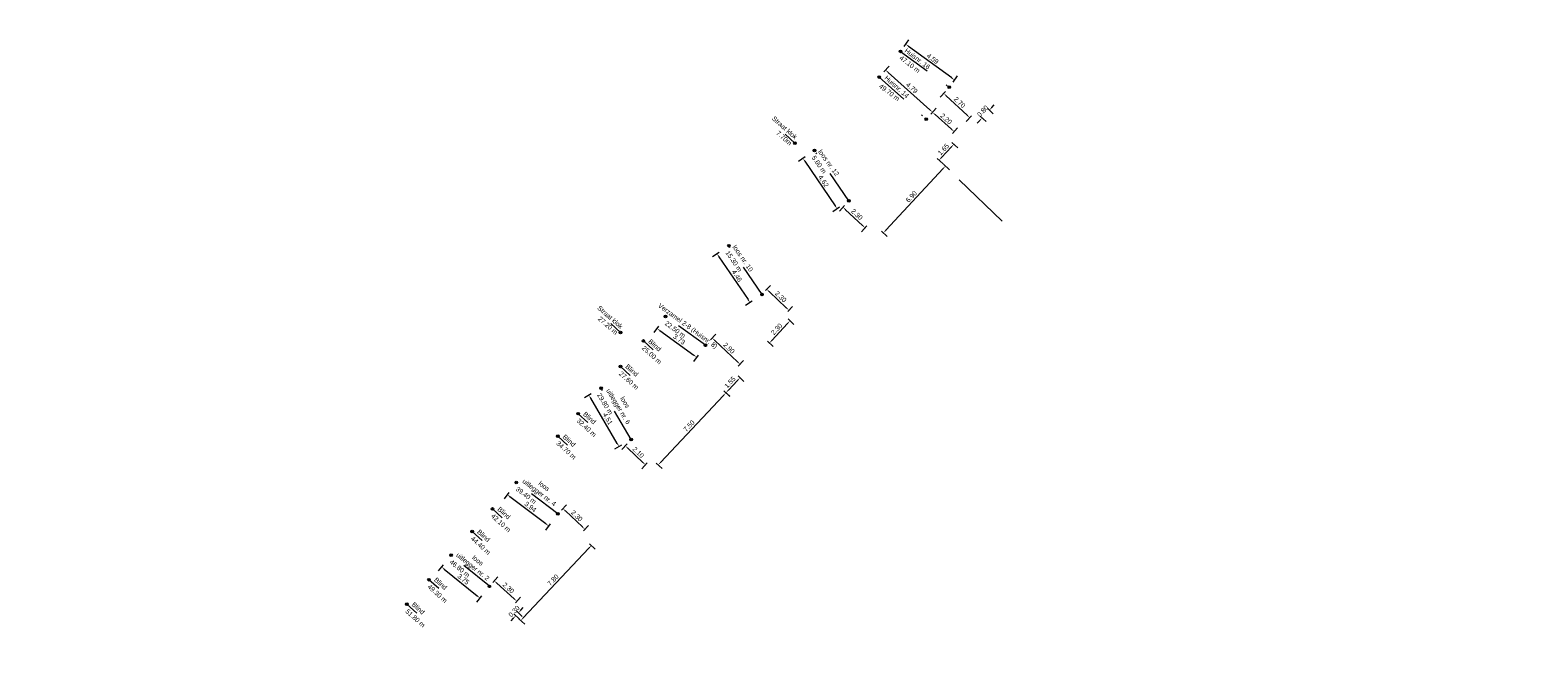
# Model space of a CAD drawing. Header units: inches. Extents: x 0 to 191500, y 0 to 342750.
# Tile 74 of 256: x 186036 to 186151, y 330606 to 330653. Entities that reach past the tile are written whole.
import ezdxf

# ---------------------------------------------------------------- set-up
doc = ezdxf.new("R2010")
doc.units = ezdxf.units.IN
doc.header["$MEASUREMENT"] = 0
doc.linetypes.add('RI-HWA_KOLKAANSLUITING', pattern=[4.3, 2.5, -1.8])
doc.linetypes.add('RI-VWA_HUISAANSLUITING', pattern=[6.1, 2.5, -1.8, 0, -1.8])
doc.layers.get('0').update_dxf_attribs({"lineweight": 20})
doc.layers.get('DefPoints').update_dxf_attribs({"lineweight": 20})
for name, color, linetype, lineweight in [('ECW', 150, 'Continuous', 20), ('N-WE-RI-HWA-MAATVOERING-T25', 151, 'Continuous', 20), ('N-WE-RI-HWA_KOLKAANSLUITING', 150, 'RI-HWA_KOLKAANSLUITING', 20), ('N-WE-RI-INLAAT', 7, 'Continuous', 20), ('N-WE-RI-VWA-MAATVOERING-T25', 30, 'Continuous', 20), ('N-WE-RI-VWA_HUISAANSLUITING', 20, 'RI-VWA_HUISAANSLUITING', 20), ('N-WE-RI-VWA_RIOOLPUT_ONTSTOPPINGSPUT-G', 30, 'Continuous', 20), ('Tekst algemeen', 7, 'Continuous', 20)]:
    doc.layers.add(name, color=color, linetype=linetype, lineweight=lineweight)
doc.styles.add('Museo', font='txt')
doc.styles.add('Verdana', font='arial.ttf')
doc.dimstyles.new('NLCS-T18-Schrap-ANNOTATIVE-STRAAL', dxfattribs={"dimtxt": 1.8, "dimasz": 1.35, "dimexe": 2, "dimexo": 2, "dimgap": 0.7, "dimtad": 1, "dimlfac": -1, "dimzin": 0, "dimdsep": 46, "dimtxsty": 'Standard', "dimcen": 2.5, "dimdle": 2, "dimclrd": 256, "dimclre": 256, "dimclrt": 256, "dimadec": 0, "dimazin": 0, "dimtfac": 1, "dimtofl": 0, "dimtmove": 0, "dimatfit": 3, "dimldrblk": 'NONE', "dimfxl": 1, "dimfxlon": 1, "dimtolj": 1, "dimtzin": 0, "dimlwd": 18, "dimlwe": 18, "dimarcsym": 0})
doc.dimstyles.new('Waterblock1OP1', dxfattribs={"dimscale": 3, "dimtxt": 30, "dimasz": 20, "dimexe": 2, "dimexo": 1, "dimgap": 5, "dimtad": 1, "dimdec": 1, "dimdsep": 46, "dimtxsty": 'Verdana', "dimcen": -10, "dimse1": 1, "dimse2": 1, "dimadec": 0, "dimazin": 0, "dimtfac": 1, "dimtdec": 1, "dimtmove": 1, "dimatfit": 3, "dimfxl": 1, "dimtolj": 1, "dimtzin": 0, "dimarcsym": 0})
picture_1 = doc.add_image_def('image1.ecw', size_in_pixel=(220000, 285000))

# ---------------------------------------------------------------- blocks, each defined once
blk = doc.blocks.new('*D4278')
at = {"layer": 'DefPoints', "color": 0, "transparency": 16777216}
for p in [(186072.96, 330609.17), (186072.75, 330608.95), (186073.44, 330608.71)]:
    blk.add_point(p, dxfattribs=at)
at = {"layer": 'N-WE-RI-VWA-MAATVOERING-T25', "lineweight": 18, "transparency": 16777216}
for p, q in [((186073.63, 330608.9), (186073.81, 330609.1)), ((186073.05, 330608.29), (186072.87, 330608.1)), ((186073.09, 330608.63), (186073.53, 330608.22)), ((186073.3, 330608.85), (186073.73, 330608.43))]:
    blk.add_line(p, q, dxfattribs=at)
at = {"layer": 'N-WE-RI-VWA-MAATVOERING-T25', "transparency": 16777216}
for points in [[(186073.02, 330608.32), (186073.09, 330608.26), (186073.24, 330608.49)], [(186073.6, 330608.94), (186073.66, 330608.87), (186073.44, 330608.71)]]:
    blk.add_solid(points, dxfattribs=at)
at = {"layer": 'N-WE-RI-VWA-MAATVOERING-T25', "transparency": 16777216, "insert": (186073.11, 330608.82), "char_height": 0.36, "attachment_point": 5, "rotation": 46.6915}
blk.add_mtext('\\A1;0.30', dxfattribs=at)
blk = doc.blocks.new('_None')
blk = doc.blocks.new('*D4279')
at = {"layer": 'DefPoints', "color": 0, "transparency": 16777216}
for p in [(186071.24, 330610.71), (186072.95, 330609.17), (186073.32, 330609.58)]:
    blk.add_point(p, dxfattribs=at)
at = {"layer": 'N-WE-RI-VWA-MAATVOERING-T25', "lineweight": 18, "transparency": 16777216}
for p, q in [((186071.51, 330611.01), (186071.88, 330611.42)), ((186071.81, 330610.94), (186073.12, 330609.77)), ((186073.22, 330609.47), (186073.59, 330609.88))]:
    blk.add_line(p, q, dxfattribs=at)
at = {"layer": 'N-WE-RI-VWA-MAATVOERING-T25', "transparency": 16777216}
for points in [[(186071.84, 330610.98), (186071.78, 330610.91), (186071.61, 330611.12)], [(186073.15, 330609.8), (186073.09, 330609.73), (186073.32, 330609.58)]]:
    blk.add_solid(points, dxfattribs=at)
at = {"layer": 'N-WE-RI-VWA-MAATVOERING-T25', "transparency": 16777216, "insert": (186072.68, 330610.59), "char_height": 0.36, "attachment_point": 5, "rotation": 318.0526}
blk.add_mtext('\\A1;2.30', dxfattribs=at)
blk = doc.blocks.new('*D4280')
at = {"layer": 'DefPoints', "color": 0, "transparency": 16777216}
for p in [(186068.33, 330613.07), (186071.24, 330610.71), (186070.52, 330609.82)]:
    blk.add_point(p, dxfattribs=at)
at = {"layer": 'N-WE-RI-VWA-MAATVOERING-T25', "lineweight": 18, "transparency": 16777216}
for p, q in [((186067.74, 330612.34), (186067.36, 330611.88)), ((186067.82, 330612.02), (186070.31, 330609.99)), ((186070.64, 330609.98), (186070.27, 330609.51))]:
    blk.add_line(p, q, dxfattribs=at)
at = {"layer": 'N-WE-RI-VWA-MAATVOERING-T25', "transparency": 16777216}
for points in [[(186067.85, 330612.05), (186067.79, 330611.98), (186067.61, 330612.19)], [(186070.34, 330610.03), (186070.28, 330609.96), (186070.52, 330609.82)]]:
    blk.add_solid(points, dxfattribs=at)
at = {"layer": 'N-WE-RI-VWA-MAATVOERING-T25', "transparency": 16777216, "insert": (186069.27, 330611.25), "char_height": 0.36, "attachment_point": 5, "rotation": 320.8771}
blk.add_mtext('\\A1;3.75', dxfattribs=at)
blk = doc.blocks.new('*D4281')
at = {"layer": 'DefPoints', "color": 0, "transparency": 16777216}
for p in [(186078.09, 330614.63), (186078.97, 330613.81), (186072.75, 330608.95)]:
    blk.add_point(p, dxfattribs=at)
at = {"layer": 'N-WE-RI-VWA-MAATVOERING-T25', "lineweight": 18, "transparency": 16777216}
for p, q in [((186078.82, 330613.94), (186079.26, 330613.53)), ((186073.81, 330608.32), (186078.78, 330613.61)), ((186073.48, 330608.26), (186073.92, 330607.85))]:
    blk.add_line(p, q, dxfattribs=at)
at = {"layer": 'N-WE-RI-VWA-MAATVOERING-T25', "transparency": 16777216}
for points in [[(186078.75, 330613.64), (186078.82, 330613.58), (186078.97, 330613.81)], [(186073.78, 330608.35), (186073.84, 330608.29), (186073.62, 330608.13)]]:
    blk.add_solid(points, dxfattribs=at)
at = {"layer": 'N-WE-RI-VWA-MAATVOERING-T25', "transparency": 16777216, "insert": (186076.06, 330611.19), "char_height": 0.36, "attachment_point": 5, "rotation": 46.7466}
blk.add_mtext('\\A1;7.80', dxfattribs=at)
blk = doc.blocks.new('*D4282')
at = {"layer": 'DefPoints', "color": 0, "transparency": 16777216}
for p in [(186076.43, 330616.2), (186076.8, 330616.6), (186078.1, 330614.63)]:
    blk.add_point(p, dxfattribs=at)
at = {"layer": 'N-WE-RI-VWA-MAATVOERING-T25', "lineweight": 18, "transparency": 16777216}
for p, q in [((186076.7, 330616.49), (186077.07, 330616.89)), ((186078.28, 330615.21), (186077, 330616.42)), ((186078.37, 330614.92), (186078.75, 330615.32))]:
    blk.add_line(p, q, dxfattribs=at)
at = {"layer": 'N-WE-RI-VWA-MAATVOERING-T25', "transparency": 16777216}
for points in [[(186077.03, 330616.45), (186076.97, 330616.38), (186076.8, 330616.6)], [(186078.31, 330615.24), (186078.25, 330615.18), (186078.48, 330615.02)]]:
    blk.add_solid(points, dxfattribs=at)
at = {"layer": 'N-WE-RI-VWA-MAATVOERING-T25', "transparency": 16777216, "insert": (186077.86, 330616.05), "char_height": 0.36, "attachment_point": 5, "rotation": 316.7444}
blk.add_mtext('\\A1;2.30', dxfattribs=at)
blk = doc.blocks.new('*D4283')
at = {"layer": 'DefPoints', "color": 0, "transparency": 16777216}
for p in [(186073.28, 330618.58), (186072.59, 330617.66), (186076.43, 330616.2)]:
    blk.add_point(p, dxfattribs=at)
at = {"layer": 'N-WE-RI-VWA-MAATVOERING-T25', "lineweight": 18, "transparency": 16777216}
for p, q in [((186072.71, 330617.82), (186072.35, 330617.34)), ((186075.52, 330615.45), (186072.8, 330617.5)), ((186075.85, 330615.44), (186075.49, 330614.96))]:
    blk.add_line(p, q, dxfattribs=at)
at = {"layer": 'N-WE-RI-VWA-MAATVOERING-T25', "transparency": 16777216}
for points in [[(186072.83, 330617.53), (186072.77, 330617.46), (186072.59, 330617.66)], [(186075.54, 330615.48), (186075.49, 330615.41), (186075.73, 330615.28)]]:
    blk.add_solid(points, dxfattribs=at)
at = {"layer": 'N-WE-RI-VWA-MAATVOERING-T25', "transparency": 16777216, "insert": (186074.35, 330616.73), "char_height": 0.36, "attachment_point": 5, "rotation": 322.9259}
blk.add_mtext('\\A1;3.94', dxfattribs=at)
blk = doc.blocks.new('*D4284')
at = {"layer": 'DefPoints', "color": 0, "transparency": 16777216}
for p in [(186081.98, 330621.83), (186083.06, 330619.91), (186083.51, 330620.39)]:
    blk.add_point(p, dxfattribs=at)
at = {"layer": 'N-WE-RI-VWA-MAATVOERING-T25', "lineweight": 18, "transparency": 16777216}
for p, q in [((186081.67, 330621.5), (186081.26, 330621.06)), ((186081.73, 330621.17), (186082.87, 330620.1)), ((186083.2, 330620.06), (186082.79, 330619.62))]:
    blk.add_line(p, q, dxfattribs=at)
at = {"layer": 'N-WE-RI-VWA-MAATVOERING-T25', "transparency": 16777216}
for points in [[(186081.76, 330621.2), (186081.7, 330621.13), (186081.53, 330621.35)], [(186082.9, 330620.13), (186082.84, 330620.06), (186083.06, 330619.91)]]:
    blk.add_solid(points, dxfattribs=at)
at = {"layer": 'N-WE-RI-VWA-MAATVOERING-T25', "transparency": 16777216, "insert": (186082.52, 330620.86), "char_height": 0.36, "attachment_point": 5, "rotation": 316.7981}
blk.add_mtext('\\A1;2.10', dxfattribs=at)
blk = doc.blocks.new('*D4285')
at = {"layer": 'DefPoints', "color": 0, "transparency": 16777216}
for p in [(186088.65, 330625.85), (186089.16, 330625.37), (186083.51, 330620.39)]:
    blk.add_point(p, dxfattribs=at)
at = {"layer": 'N-WE-RI-VWA-MAATVOERING-T25', "lineweight": 18, "transparency": 16777216}
for p, q in [((186084.21, 330620.1), (186088.98, 330625.17)), ((186089.02, 330625.5), (186089.46, 330625.09)), ((186083.88, 330620.04), (186084.32, 330619.63))]:
    blk.add_line(p, q, dxfattribs=at)
at = {"layer": 'N-WE-RI-VWA-MAATVOERING-T25', "transparency": 16777216}
for points in [[(186088.95, 330625.2), (186089.01, 330625.14), (186089.16, 330625.37)], [(186084.18, 330620.13), (186084.24, 330620.07), (186084.03, 330619.91)]]:
    blk.add_solid(points, dxfattribs=at)
at = {"layer": 'N-WE-RI-VWA-MAATVOERING-T25', "transparency": 16777216, "insert": (186086.36, 330622.86), "char_height": 0.36, "attachment_point": 5, "rotation": 46.7469}
blk.add_mtext('\\A1;7.50', dxfattribs=at)
blk = doc.blocks.new('*D4147')
at = {"layer": 'DefPoints', "color": 0, "transparency": 16777216}
for p in [(186078.78, 330625.18), (186079.7, 330625.72), (186081.98, 330621.83)]:
    blk.add_point(p, dxfattribs=at)
at = {"layer": 'N-WE-RI-VWA-MAATVOERING-T25', "lineweight": 18, "transparency": 16777216}
for p, q in [((186078.95, 330625.28), (186078.44, 330624.98)), ((186080.93, 330621.52), (186078.92, 330624.95)), ((186081.24, 330621.39), (186080.72, 330621.09))]:
    blk.add_line(p, q, dxfattribs=at)
at = {"layer": 'N-WE-RI-VWA-MAATVOERING-T25', "transparency": 16777216}
for points in [[(186078.96, 330624.97), (186078.88, 330624.93), (186078.78, 330625.18)], [(186080.97, 330621.54), (186080.89, 330621.5), (186081.07, 330621.29)]]:
    blk.add_solid(points, dxfattribs=at)
at = {"layer": 'N-WE-RI-VWA-MAATVOERING-T25', "transparency": 16777216, "insert": (186080.2, 330623.4), "char_height": 0.36, "attachment_point": 5, "rotation": 300.4107}
blk.add_mtext('\\A1;4.51', dxfattribs=at)
blk = doc.blocks.new('*D4148')
at = {"layer": 'DefPoints', "color": 0, "transparency": 16777216}
for p in [(186084.58, 330631.15), (186087.6, 330628.97), (186086.95, 330628.06)]:
    blk.add_point(p, dxfattribs=at)
at = {"layer": 'N-WE-RI-VWA-MAATVOERING-T25', "lineweight": 18, "transparency": 16777216}
for p, q in [((186084.04, 330630.41), (186083.69, 330629.92)), ((186084.14, 330630.09), (186086.73, 330628.22)), ((186087.06, 330628.22), (186086.71, 330627.74))]:
    blk.add_line(p, q, dxfattribs=at)
at = {"layer": 'N-WE-RI-VWA-MAATVOERING-T25', "transparency": 16777216}
for points in [[(186084.17, 330630.12), (186084.11, 330630.05), (186083.92, 330630.24)], [(186086.75, 330628.26), (186086.7, 330628.18), (186086.95, 330628.06)]]:
    blk.add_solid(points, dxfattribs=at)
at = {"layer": 'N-WE-RI-VWA-MAATVOERING-T25', "transparency": 16777216, "insert": (186085.62, 330629.41), "char_height": 0.36, "attachment_point": 5, "rotation": 324.1784}
blk.add_mtext('\\A1;3.73', dxfattribs=at)
blk = doc.blocks.new('*D4149')
at = {"layer": 'DefPoints', "color": 0, "transparency": 16777216}
for p in [(186087.6, 330628.97), (186090.23, 330627.53), (186089.71, 330626.98)]:
    blk.add_point(p, dxfattribs=at)
at = {"layer": 'N-WE-RI-VWA-MAATVOERING-T25', "lineweight": 18, "transparency": 16777216}
for p, q in [((186087.98, 330629.37), (186088.39, 330629.81)), ((186088.31, 330629.33), (186090.03, 330627.71)), ((186090.09, 330627.38), (186090.5, 330627.82))]:
    blk.add_line(p, q, dxfattribs=at)
at = {"layer": 'N-WE-RI-VWA-MAATVOERING-T25', "transparency": 16777216}
for points in [[(186088.34, 330629.36), (186088.28, 330629.3), (186088.12, 330629.52)], [(186090.06, 330627.75), (186090, 330627.68), (186090.23, 330627.53)]]:
    blk.add_solid(points, dxfattribs=at)
at = {"layer": 'N-WE-RI-VWA-MAATVOERING-T25', "transparency": 16777216, "insert": (186089.39, 330628.75), "char_height": 0.36, "attachment_point": 5, "rotation": 316.747}
blk.add_mtext('\\A1;2.90', dxfattribs=at)
blk = doc.blocks.new('*D4150')
at = {"layer": 'DefPoints', "color": 0, "transparency": 16777216}
for p in [(186089.72, 330626.97), (186090.22, 330626.5), (186088.66, 330625.84)]:
    blk.add_point(p, dxfattribs=at)
at = {"layer": 'N-WE-RI-VWA-MAATVOERING-T25', "lineweight": 18, "transparency": 16777216}
for p, q in [((186089.34, 330625.57), (186090.04, 330626.3)), ((186090.08, 330626.64), (186090.51, 330626.23)), ((186089.01, 330625.51), (186089.45, 330625.1))]:
    blk.add_line(p, q, dxfattribs=at)
at = {"layer": 'N-WE-RI-VWA-MAATVOERING-T25', "transparency": 16777216}
for points in [[(186090, 330626.33), (186090.07, 330626.27), (186090.22, 330626.5)], [(186089.31, 330625.6), (186089.38, 330625.54), (186089.16, 330625.37)]]:
    blk.add_solid(points, dxfattribs=at)
at = {"layer": 'N-WE-RI-VWA-MAATVOERING-T25', "transparency": 16777216, "insert": (186089.46, 330626.16), "char_height": 0.36, "attachment_point": 5, "rotation": 46.747}
blk.add_mtext('\\A1;1.55', dxfattribs=at)
blk = doc.blocks.new('*D4151')
at = {"layer": 'DefPoints', "color": 0, "transparency": 16777216}
for p in [(186089.39, 330636.51), (186090.98, 330632.2), (186091.89, 330632.82)]:
    blk.add_point(p, dxfattribs=at)
at = {"layer": 'N-WE-RI-VWA-MAATVOERING-T25', "lineweight": 18, "transparency": 16777216}
for p, q in [((186088.64, 330636), (186088.15, 330635.66)), ((186088.63, 330635.66), (186090.83, 330632.42)), ((186091.15, 330632.31), (186090.65, 330631.97))]:
    blk.add_line(p, q, dxfattribs=at)
at = {"layer": 'N-WE-RI-VWA-MAATVOERING-T25', "transparency": 16777216}
for points in [[(186088.67, 330635.69), (186088.59, 330635.64), (186088.48, 330635.89)], [(186090.87, 330632.45), (186090.79, 330632.4), (186090.98, 330632.2)]]:
    blk.add_solid(points, dxfattribs=at)
at = {"layer": 'N-WE-RI-VWA-MAATVOERING-T25', "transparency": 16777216, "insert": (186089.99, 330634.22), "char_height": 0.36, "attachment_point": 5, "rotation": 304.1468}
blk.add_mtext('\\A1;4.46', dxfattribs=at)
blk = doc.blocks.new('*D4152')
at = {"layer": 'DefPoints', "color": 0, "transparency": 16777216}
for p in [(186091.89, 330632.82), (186093.56, 330631.24), (186093.93, 330631.62)]:
    blk.add_point(p, dxfattribs=at)
at = {"layer": 'N-WE-RI-VWA-MAATVOERING-T25', "lineweight": 18, "transparency": 16777216}
for p, q in [((186092.16, 330633.11), (186092.53, 330633.49)), ((186092.45, 330633.02), (186093.73, 330631.81)), ((186093.84, 330631.53), (186094.2, 330631.91))]:
    blk.add_line(p, q, dxfattribs=at)
at = {"layer": 'N-WE-RI-VWA-MAATVOERING-T25', "transparency": 16777216}
for points in [[(186092.48, 330633.05), (186092.42, 330632.98), (186092.25, 330633.2)], [(186093.76, 330631.84), (186093.7, 330631.77), (186093.93, 330631.62)]]:
    blk.add_solid(points, dxfattribs=at)
at = {"layer": 'N-WE-RI-VWA-MAATVOERING-T25', "transparency": 16777216, "insert": (186093.31, 330632.64), "char_height": 0.36, "attachment_point": 5, "rotation": 316.6767}
blk.add_mtext('\\A1;2.30', dxfattribs=at)
blk = doc.blocks.new('*D4153')
at = {"layer": 'DefPoints', "color": 0, "transparency": 16777216}
for p in [(186093.56, 330631.24), (186094.01, 330630.82), (186092, 330629.55)]:
    blk.add_point(p, dxfattribs=at)
at = {"layer": 'N-WE-RI-VWA-MAATVOERING-T25', "lineweight": 18, "transparency": 16777216}
for p, q in [((186093.87, 330630.96), (186094.31, 330630.55)), ((186092.63, 330629.33), (186093.83, 330630.62)), ((186092.3, 330629.27), (186092.74, 330628.86))]:
    blk.add_line(p, q, dxfattribs=at)
at = {"layer": 'N-WE-RI-VWA-MAATVOERING-T25', "transparency": 16777216}
for points in [[(186093.8, 330630.65), (186093.86, 330630.59), (186094.01, 330630.82)], [(186092.6, 330629.36), (186092.67, 330629.3), (186092.45, 330629.13)]]:
    blk.add_solid(points, dxfattribs=at)
at = {"layer": 'N-WE-RI-VWA-MAATVOERING-T25', "transparency": 16777216, "insert": (186093, 330630.19), "char_height": 0.36, "attachment_point": 5, "rotation": 47.1928}
blk.add_mtext('\\A1;2.30', dxfattribs=at)
blk = doc.blocks.new('*D4154')
at = {"layer": 'DefPoints', "color": 0, "transparency": 16777216}
for p in [(186095.87, 330643.72), (186097.59, 330639.3), (186098.47, 330639.91)]:
    blk.add_point(p, dxfattribs=at)
at = {"layer": 'N-WE-RI-VWA-MAATVOERING-T25', "lineweight": 18, "transparency": 16777216}
for p, q in [((186095.15, 330643.23), (186094.66, 330642.89)), ((186095.14, 330642.9), (186097.44, 330639.53)), ((186097.75, 330639.42), (186097.26, 330639.08))]:
    blk.add_line(p, q, dxfattribs=at)
at = {"layer": 'N-WE-RI-VWA-MAATVOERING-T25', "transparency": 16777216}
for points in [[(186095.18, 330642.92), (186095.1, 330642.87), (186094.99, 330643.12)], [(186097.47, 330639.55), (186097.4, 330639.5), (186097.59, 330639.3)]]:
    blk.add_solid(points, dxfattribs=at)
at = {"layer": 'N-WE-RI-VWA-MAATVOERING-T25', "transparency": 16777216, "insert": (186096.55, 330641.39), "char_height": 0.36, "attachment_point": 5, "rotation": 304.2876}
blk.add_mtext('\\A1;4.62', dxfattribs=at)
blk = doc.blocks.new('*D4155')
at = {"layer": 'DefPoints', "color": 0, "transparency": 16777216}
for p in [(186098.47, 330639.91), (186099.7, 330637.85), (186100.16, 330638.34)]:
    blk.add_point(p, dxfattribs=at)
at = {"layer": 'N-WE-RI-VWA-MAATVOERING-T25', "lineweight": 18, "transparency": 16777216}
for p, q in [((186098.15, 330639.56), (186097.75, 330639.12)), ((186098.22, 330639.23), (186099.51, 330638.04)), ((186099.84, 330638), (186099.43, 330637.56))]:
    blk.add_line(p, q, dxfattribs=at)
at = {"layer": 'N-WE-RI-VWA-MAATVOERING-T25', "transparency": 16777216}
for points in [[(186098.25, 330639.27), (186098.18, 330639.2), (186098.02, 330639.42)], [(186099.54, 330638.07), (186099.48, 330638), (186099.7, 330637.85)]]:
    blk.add_solid(points, dxfattribs=at)
at = {"layer": 'N-WE-RI-VWA-MAATVOERING-T25', "transparency": 16777216, "insert": (186099.08, 330638.87), "char_height": 0.36, "attachment_point": 5, "rotation": 317.1517}
blk.add_mtext('\\A1;2.30', dxfattribs=at)
blk = doc.blocks.new('*D4156')
at = {"layer": 'DefPoints', "color": 0, "transparency": 16777216}
for p in [(186104.85, 330643.4), (186105.78, 330642.53), (186100.16, 330638.34)]:
    blk.add_point(p, dxfattribs=at)
at = {"layer": 'N-WE-RI-VWA-MAATVOERING-T25', "lineweight": 18, "transparency": 16777216}
for p, q in [((186101.27, 330637.67), (186105.6, 330642.34)), ((186105.64, 330642.67), (186106.08, 330642.26)), ((186100.94, 330637.61), (186101.38, 330637.2))]:
    blk.add_line(p, q, dxfattribs=at)
at = {"layer": 'N-WE-RI-VWA-MAATVOERING-T25', "transparency": 16777216}
for points in [[(186105.57, 330642.37), (186105.63, 330642.31), (186105.78, 330642.53)], [(186101.24, 330637.7), (186101.31, 330637.64), (186101.09, 330637.48)]]:
    blk.add_solid(points, dxfattribs=at)
at = {"layer": 'N-WE-RI-VWA-MAATVOERING-T25', "transparency": 16777216, "insert": (186103.2, 330640.22), "char_height": 0.36, "attachment_point": 5, "rotation": 47.1432}
blk.add_mtext('\\A1;6.90', dxfattribs=at)
blk = doc.blocks.new('*D4157')
at = {"layer": 'DefPoints', "color": 0, "transparency": 16777216}
for p in [(186105.97, 330644.61), (186104.85, 330643.4), (186106.43, 330644.19)]:
    blk.add_point(p, dxfattribs=at)
at = {"layer": 'N-WE-RI-VWA-MAATVOERING-T25', "lineweight": 18, "transparency": 16777216}
for p, q in [((186105.49, 330643.18), (186106.24, 330643.99)), ((186106.28, 330644.33), (186106.72, 330643.92)), ((186105.16, 330643.12), (186105.6, 330642.71))]:
    blk.add_line(p, q, dxfattribs=at)
at = {"layer": 'N-WE-RI-VWA-MAATVOERING-T25', "transparency": 16777216}
for points in [[(186106.21, 330644.02), (186106.27, 330643.96), (186106.43, 330644.19)], [(186105.45, 330643.21), (186105.52, 330643.15), (186105.3, 330642.98)]]:
    blk.add_solid(points, dxfattribs=at)
at = {"layer": 'N-WE-RI-VWA-MAATVOERING-T25', "transparency": 16777216, "insert": (186105.63, 330643.8), "char_height": 0.36, "attachment_point": 5, "rotation": 47.1415}
blk.add_mtext('\\A1;1.65', dxfattribs=at)
blk = doc.blocks.new('*D4158')
at = {"layer": 'DefPoints', "color": 0, "transparency": 16777216}
for p in [(186104.34, 330646.08), (186104.81, 330646.61), (186105.97, 330644.61)]:
    blk.add_point(p, dxfattribs=at)
at = {"layer": 'N-WE-RI-VWA-MAATVOERING-T25', "lineweight": 18, "transparency": 16777216}
for p, q in [((186104.68, 330646.46), (186105.08, 330646.91)), ((186106.25, 330645.32), (186105.01, 330646.43)), ((186106.31, 330644.99), (186106.71, 330645.43))]:
    blk.add_line(p, q, dxfattribs=at)
at = {"layer": 'N-WE-RI-VWA-MAATVOERING-T25', "transparency": 16777216}
for points in [[(186105.04, 330646.46), (186104.98, 330646.39), (186104.81, 330646.61)], [(186106.28, 330645.35), (186106.22, 330645.28), (186106.45, 330645.14)]]:
    blk.add_solid(points, dxfattribs=at)
at = {"layer": 'N-WE-RI-VWA-MAATVOERING-T25', "transparency": 16777216, "insert": (186105.84, 330646.11), "char_height": 0.36, "attachment_point": 5, "rotation": 318.0606}
blk.add_mtext('\\A1;2.20', dxfattribs=at)
blk = doc.blocks.new('*D4159')
at = {"layer": 'DefPoints', "color": 0, "transparency": 16777216}
for p in [(186100.77, 330649.28), (186101.24, 330649.81), (186104.34, 330646.08)]:
    blk.add_point(p, dxfattribs=at)
at = {"layer": 'N-WE-RI-VWA-MAATVOERING-T25', "lineweight": 18, "transparency": 16777216}
for p, q in [((186101.11, 330649.66), (186101.51, 330650.11)), ((186104.61, 330646.79), (186101.45, 330649.63)), ((186104.68, 330646.46), (186105.08, 330646.91))]:
    blk.add_line(p, q, dxfattribs=at)
at = {"layer": 'N-WE-RI-VWA-MAATVOERING-T25', "transparency": 16777216}
for points in [[(186101.48, 330649.66), (186101.42, 330649.6), (186101.24, 330649.81)], [(186104.64, 330646.83), (186104.58, 330646.76), (186104.81, 330646.61)]]:
    blk.add_solid(points, dxfattribs=at)
at = {"layer": 'N-WE-RI-VWA-MAATVOERING-T25', "transparency": 16777216, "insert": (186103.24, 330648.45), "char_height": 0.36, "attachment_point": 5, "rotation": 318.1411}
blk.add_mtext('\\A1;4.79', dxfattribs=at)
blk = doc.blocks.new('*D4160')
at = {"layer": 'DefPoints', "color": 0, "transparency": 16777216}
for p in [(186108.6, 330647.25), (186108.06, 330646.66), (186108.57, 330646.19)]:
    blk.add_point(p, dxfattribs=at)
at = {"layer": 'N-WE-RI-VWA-MAATVOERING-T25', "lineweight": 18, "transparency": 16777216}
for p, q in [((186108.97, 330646.91), (186109.41, 330646.5)), ((186109.3, 330646.97), (186109.48, 330647.17)), ((186108.38, 330645.99), (186108.2, 330645.79)), ((186108.42, 330646.32), (186108.86, 330645.92))]:
    blk.add_line(p, q, dxfattribs=at)
at = {"layer": 'N-WE-RI-VWA-MAATVOERING-T25', "transparency": 16777216}
for points in [[(186109.26, 330647), (186109.33, 330646.94), (186109.11, 330646.77)], [(186108.35, 330646.02), (186108.42, 330645.96), (186108.57, 330646.19)]]:
    blk.add_solid(points, dxfattribs=at)
at = {"layer": 'N-WE-RI-VWA-MAATVOERING-T25', "transparency": 16777216, "insert": (186108.61, 330646.7), "char_height": 0.36, "attachment_point": 5, "rotation": 47.0642}
blk.add_mtext('\\A1;0.80', dxfattribs=at)
blk = doc.blocks.new('*D4161')
at = {"layer": 'DefPoints', "color": 0, "transparency": 16777216}
for p in [(186105.65, 330648.04), (186106.08, 330648.5), (186108.06, 330646.66)]:
    blk.add_point(p, dxfattribs=at)
at = {"layer": 'N-WE-RI-VWA-MAATVOERING-T25', "lineweight": 18, "transparency": 16777216}
for p, q in [((186105.79, 330648.19), (186105.38, 330647.75)), ((186107.43, 330646.39), (186105.85, 330647.86)), ((186107.76, 330646.35), (186107.35, 330645.91))]:
    blk.add_line(p, q, dxfattribs=at)
at = {"layer": 'N-WE-RI-VWA-MAATVOERING-T25', "transparency": 16777216}
for points in [[(186105.88, 330647.89), (186105.82, 330647.83), (186105.65, 330648.04)], [(186107.46, 330646.42), (186107.4, 330646.35), (186107.63, 330646.2)]]:
    blk.add_solid(points, dxfattribs=at)
at = {"layer": 'N-WE-RI-VWA-MAATVOERING-T25', "transparency": 16777216, "insert": (186106.86, 330647.36), "char_height": 0.36, "attachment_point": 5, "rotation": 317.0642}
blk.add_mtext('\\A1;2.70', dxfattribs=at)
blk = doc.blocks.new('*D4162')
at = {"layer": 'DefPoints', "color": 0, "transparency": 16777216}
for p in [(186102.78, 330651.76), (186102.38, 330651.22), (186106.08, 330648.5)]:
    blk.add_point(p, dxfattribs=at)
at = {"layer": 'N-WE-RI-VWA-MAATVOERING-T25', "lineweight": 18, "transparency": 16777216}
for p, q in [((186102.66, 330651.6), (186103.01, 330652.09)), ((186106.26, 330649.21), (186102.99, 330651.6)), ((186106.36, 330648.88), (186106.71, 330649.37))]:
    blk.add_line(p, q, dxfattribs=at)
at = {"layer": 'N-WE-RI-VWA-MAATVOERING-T25', "transparency": 16777216}
for points in [[(186103.02, 330651.64), (186102.97, 330651.57), (186102.78, 330651.76)], [(186106.29, 330649.24), (186106.23, 330649.17), (186106.48, 330649.05)]]:
    blk.add_solid(points, dxfattribs=at)
at = {"layer": 'N-WE-RI-VWA-MAATVOERING-T25', "transparency": 16777216, "insert": (186104.82, 330650.66), "char_height": 0.36, "attachment_point": 5, "rotation": 323.7085}
blk.add_mtext('\\A1;4.59', dxfattribs=at)
blk = doc.blocks.new('A$C2C270354')
h = blk.add_hatch(color=256)
h.dxf.hatch_style = 1
edge = h.paths.add_edge_path()
edge.add_arc((0, 0), 0.1, 0, 360)
blk.add_circle((0, 0), 0.1)

msp = doc.modelspace()

# ---------------------------------------------------------------- linework, layer by layer
at = {"layer": 'N-WE-RI-HWA_KOLKAANSLUITING'}
for p, q in [((186093.65111, 330644.95005), (186094.38645, 330644.27236)), ((186080.43606, 330630.61086), (186081.1714, 330629.93317))]:
    msp.add_line(p, q, dxfattribs=at)
at = {"layer": 'N-WE-RI-VWA-MAATVOERING-T25', "flags": 128}
msp.add_lwpolyline([(186110.09049, 330638.36302), (186106.82909, 330641.49777)], dxfattribs=at)
at = {"layer": 'N-WE-RI-VWA_HUISAANSLUITING'}
for p, q in [((186102.37773, 330651.22101), (186106.07834, 330648.50349)), ((186100.76666, 330649.27769), (186104.33528, 330646.08037)), ((186098.47092, 330639.9061), (186095.87017, 330643.72043)), ((186091.88969, 330632.81545), (186089.38724, 330636.50506)), ((186087.59992, 330628.96606), (186084.57516, 330631.14932)), ((186083.64815, 330628.62135), (186082.9043, 330629.28969)), ((186081.91046, 330626.68733), (186081.16661, 330627.35568)), ((186081.98118, 330621.82629), (186079.69625, 330625.7192)), ((186078.70241, 330623.11684), (186077.95855, 330623.78518)), ((186077.16521, 330621.40598), (186076.42136, 330622.07432)), ((186076.42513, 330616.20192), (186073.28015, 330618.57822)), ((186072.21947, 330615.90147), (186071.47562, 330616.56982)), ((186070.68228, 330614.19061), (186069.93843, 330614.85896)), ((186071.23989, 330610.71056), (186068.3344, 330613.07371)), ((186067.40739, 330610.54574), (186066.66354, 330611.21408)), ((186065.73653, 330608.68611), (186064.99268, 330609.35445))]:
    msp.add_line(p, q, dxfattribs=at)
at = {"layer": 'N-WE-RI-VWA_RIOOLPUT_ONTSTOPPINGSPUT-G'}
for p, q in [((186106.16847, 330648.54682), (186105.98822, 330648.46016)), ((186106.03501, 330648.59362), (186106.12167, 330648.41336)), ((186104.4254, 330646.1237), (186104.24515, 330646.03704)), ((186104.29195, 330646.1705), (186104.3786, 330645.99025)), ((186098.56105, 330639.94943), (186098.38079, 330639.86277)), ((186098.42759, 330639.99622), (186098.51425, 330639.81597)), ((186091.97982, 330632.85878), (186091.79957, 330632.77212)), ((186091.84636, 330632.90557), (186091.93302, 330632.72532)), ((186087.69004, 330629.00939), (186087.50979, 330628.92273)), ((186087.55659, 330629.05619), (186087.64325, 330628.87593)), ((186082.07131, 330621.86962), (186081.89105, 330621.78297)), ((186081.93785, 330621.91642), (186082.02451, 330621.73617)), ((186076.51525, 330616.24525), (186076.335, 330616.15859)), ((186076.3818, 330616.29205), (186076.46845, 330616.11179)), ((186071.33001, 330610.75389), (186071.14976, 330610.66723)), ((186071.19656, 330610.80068), (186071.28322, 330610.62043))]:
    msp.add_line(p, q, dxfattribs=at)
for centre in [(186106.07834, 330648.50349), (186104.33528, 330646.08037), (186098.47092, 330639.9061), (186091.88969, 330632.81545), (186087.59992, 330628.96606), (186081.98118, 330621.82629), (186076.42513, 330616.20192), (186071.23989, 330610.71056)]:
    msp.add_circle(centre, 0.1, dxfattribs=at)

# ---------------------------------------------------------------- block references
at = {"layer": 'N-WE-RI-INLAAT', "rotation": 0.06357443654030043}
for p in [(186102.37773, 330651.22101), (186100.7668, 330649.27787), (186094.38645, 330644.27236), (186095.87017, 330643.72043), (186089.38724, 330636.50506), (186084.57516, 330631.14932), (186081.1714, 330629.93317), (186082.9043, 330629.28969), (186081.16661, 330627.35568), (186079.69625, 330625.7192), (186077.95855, 330623.78518), (186076.42136, 330622.07432), (186073.28015, 330618.57822), (186071.47562, 330616.56982), (186069.93843, 330614.85896), (186068.3344, 330613.07371), (186066.66354, 330611.21408), (186064.99268, 330609.35445)]:
    msp.add_blockref('A$C2C270354', p, dxfattribs=at)

# ---------------------------------------------------------------- texts
at = {"layer": 'N-WE-RI-HWA-MAATVOERING-T25', "char_height": 0.36, "attachment_point": 8, "style": 'Museo'}
for s, insert, rotation in [('7.70m', (186093.43824, 330644.51845), 318.5613379), ('27.20 m', (186080.09965, 330630.32129), 318.9014653)]:
    msp.add_mtext(s, dxfattribs=dict(at, insert=insert, rotation=rotation))
at = {"layer": 'N-WE-RI-VWA-MAATVOERING-T25', "char_height": 0.36, "attachment_point": 8, "style": 'Museo'}
for s, insert, rotation in [('47.10 m', (186102.97749, 330650.10312), 322.9962002), ('49.70 m', (186101.42962, 330647.9622), 322.9962002), ('5.60 m', (186096.06518, 330642.54455), 305.7529805), ('15.30 m', (186089.61161, 330635.22488), 304.6618045), ('22.50 m', (186085.20655, 330630.0133), 323.7856035), ('25.00 m', (186083.42047, 330628.0969), 318.1206955), ('27.60 m', (186081.68278, 330626.16288), 318.1206955), ('29.80 m', (186079.84221, 330624.42773), 301.1686295), ('32.40 m', (186078.47473, 330622.59239), 318.1206955), ('34.70 m', (186076.93754, 330620.88153), 318.1206955), ('39.40 m', (186073.90463, 330617.45925), 322.6727732), ('42.10 m', (186071.99179, 330615.37702), 318.1206955), ('44.40 m', (186070.4546, 330613.66616), 318.1206955), ('46.80 m', (186068.88038, 330611.91584), 320.9160364), ('49.30 m', (186067.17971, 330610.02128), 318.1206955), ('51.80 m', (186065.50885, 330608.16165), 318.1206955)]:
    msp.add_mtext(s, dxfattribs=dict(at, insert=insert, rotation=rotation))
at = {"layer": 'Tekst algemeen', "char_height": 0.36, "attachment_point": 8, "style": 'Museo'}
for s, insert, rotation in [('Huisnr. 16', (186103.54824, 330650.50764), 322.9962002), ('Huisnr. 14', (186101.97595, 330648.39601), 318.4115862), ('Straat klok', (186093.48122, 330645.30136), 318.4513254), ('loos nr. 12', (186096.79177, 330642.67514), 305.7529805), ('loos nr. 10', (186090.28876, 330635.44241), 304.6618045), ('Straat klok', (186080.26007, 330630.95678), 318.7914529), ('Verzamel 2-8 (Huisnr. 8)', (186086.09902, 330630.20156), 323.7856035), ('Blind', (186083.64983, 330628.82999), 318.1206955), ('Blind', (186081.91073, 330626.92571), 318.1206955), ('loos ^Juitlegger nr. 6', (186080.76238, 330624.18417), 301.1686295), ('Blind', (186078.70731, 330623.32797), 318.1206955), ('Blind', (186077.15822, 330621.60509), 318.1206955), ('loos ^Juitlegger nr. 4', (186074.84429, 330617.58809), 322.6727732), ('Blind', (186072.22219, 330616.12823), 318.1206955), ('Blind', (186070.6794, 330614.40878), 318.1206955), ('loos ^Juitlegger nr. 2', (186069.80635, 330611.9779), 321.2870905), ('Blind', (186067.42177, 330610.77986), 318.1206955), ('Blind', (186065.72627, 330608.91161), 318.1206955)]:
    msp.add_mtext(s, dxfattribs=dict(at, insert=insert, rotation=rotation))

# ---------------------------------------------------------------- dimensions: what is measured, and where the dimension line sits
at = {"layer": 'N-WE-RI-VWA-MAATVOERING-T25'}
for p1, p2, distance, picture, middle in [((186106.07834, 330648.50349), (186102.37773, 330651.22101), -0.67224, '*D4162', (186104.81534, 330650.66201)), ((186104.33528, 330646.08037), (186100.76666, 330649.27769), -0.7157, '*D4159', (186103.24209, 330648.45041)), ((186108.05506, 330646.66431), (186106.07834, 330648.50349), 0.63051, '*D4161', (186106.85519, 330647.35657)), ((186105.97231, 330644.60951), (186104.33528, 330646.08037), -0.7092, '*D4158', (186105.84166, 330646.11052)), ((186104.85, 330643.4), (186105.97231, 330644.60951), -0.61803, '*D4157', (186105.62962, 330643.80204)), ((186095.87017, 330643.72043), (186098.47092, 330639.9061), -1.06836, '*D4154', (186096.55223, 330641.39167)), ((186100.15702, 330638.34211), (186104.85, 330643.4), -1.27341, '*D4156', (186103.20241, 330640.22258)), ((186098.47092, 330639.9061), (186100.15702, 330638.34211), -0.66679, '*D4155', (186099.07813, 330638.86985)), ((186089.38724, 330636.50506), (186091.88969, 330632.81545), -1.09959, '*D4151', (186089.99328, 330634.22266)), ((186091.88969, 330632.81545), (186093.56293, 330631.23738), 0.5292, '*D4152', (186093.30895, 330632.6442)), ((186084.57516, 330631.14932), (186087.59992, 330628.96606), -1.11564, '*D4148', (186085.62188, 330629.41255)), ((186092, 330629.55), (186093.56293, 330631.23738), -0.61403, '*D4153', (186092.99718, 330630.19389)), ((186087.59992, 330628.96606), (186089.71209, 330626.97892), 0.75408, '*D4149', (186089.39199, 330628.75478)), ((186088.65656, 330625.8439), (186089.71861, 330626.97278), -0.68942, '*D4150', (186089.45665, 330626.15521)), ((186081.98118, 330621.82629), (186079.69625, 330625.7192), 1.06085, '*D4147', (186080.19979, 330623.39773)), ((186083.51197, 330620.38869), (186088.65, 330625.85), -0.70546, '*D4285', (186086.36173, 330622.85522)), ((186081.98118, 330621.82629), (186083.51197, 330620.38869), -0.65344, '*D4284', (186082.51831, 330620.86443)), ((186076.42513, 330616.20192), (186073.28015, 330618.57822), 1.15121, '*D4283', (186074.35154, 330616.72688)), ((186078.10022, 330614.62583), (186076.42513, 330616.20192), -0.54781, '*D4282', (186077.85734, 330616.0459)), ((186072.75, 330608.95), (186078.09476, 330614.63097), -1.20121, '*D4281', (186076.06419, 330611.18666)), ((186068.3344, 330613.07371), (186071.23989, 330610.71056), -1.14331, '*D4280', (186069.26765, 330611.25341)), ((186071.23989, 330610.71056), (186072.95053, 330609.17313), 0.55366, '*D4279', (186072.67921, 330610.59163))]:
    dim = msp.add_aligned_dim(p1=p1, p2=p2, distance=distance, dimstyle='NLCS-T18-Schrap-ANNOTATIVE-STRAAL', override={"dimscale": 0, "dimtix": 0, "dimtofl": 0, "dimtmove": 0, "dimatfit": 3}, dxfattribs=at)
    dim.commit()
    dim.dimension.update_dxf_attribs({"geometry": picture, "text_midpoint": middle})
for base, p1, p2, angle, picture, middle in [((186108.56749, 330646.18753), (186108.6, 330647.25), (186108.05506, 330646.66431), 227.0641527, '*D4160', (186108.83996, 330646.48037)), ((186073.44375, 330608.70821), (186072.75, 330608.95), (186072.95572, 330609.16824), 46.6915024, '*D4278', (186073.34089, 330608.59909))]:
    dim = msp.add_linear_dim(base=base, p1=p1, p2=p2, angle=angle, dimstyle='NLCS-T18-Schrap-ANNOTATIVE-STRAAL', override={"dimscale": 0, "dimtix": 0, "dimtofl": 0, "dimtmove": 0, "dimatfit": 3}, dxfattribs=at)
    dim.commit()
    dim.dimension.update_dxf_attribs({"geometry": picture, "text_midpoint": middle, "dimtype": 161})

# ---------------------------------------------------------------- pictures from other files: only their frames are drawn
at = {"layer": 'ECW'}
image = msp.add_image(picture_1, insert=(180500, 328500), size_in_units=(11000, 14250), dxfattribs=at)
image.dxf.flags = 7

# ---------------------------------------------------------------- leaders
at = {"layer": 'Tekst algemeen'}
msp.add_leader([(186251.57662, 330796.68318), (186250.73973, 330788.45277)], dimstyle='Waterblock1OP1', override={"dimasz": 200}, dxfattribs=at)

doc.saveas('drawing.dxf')
